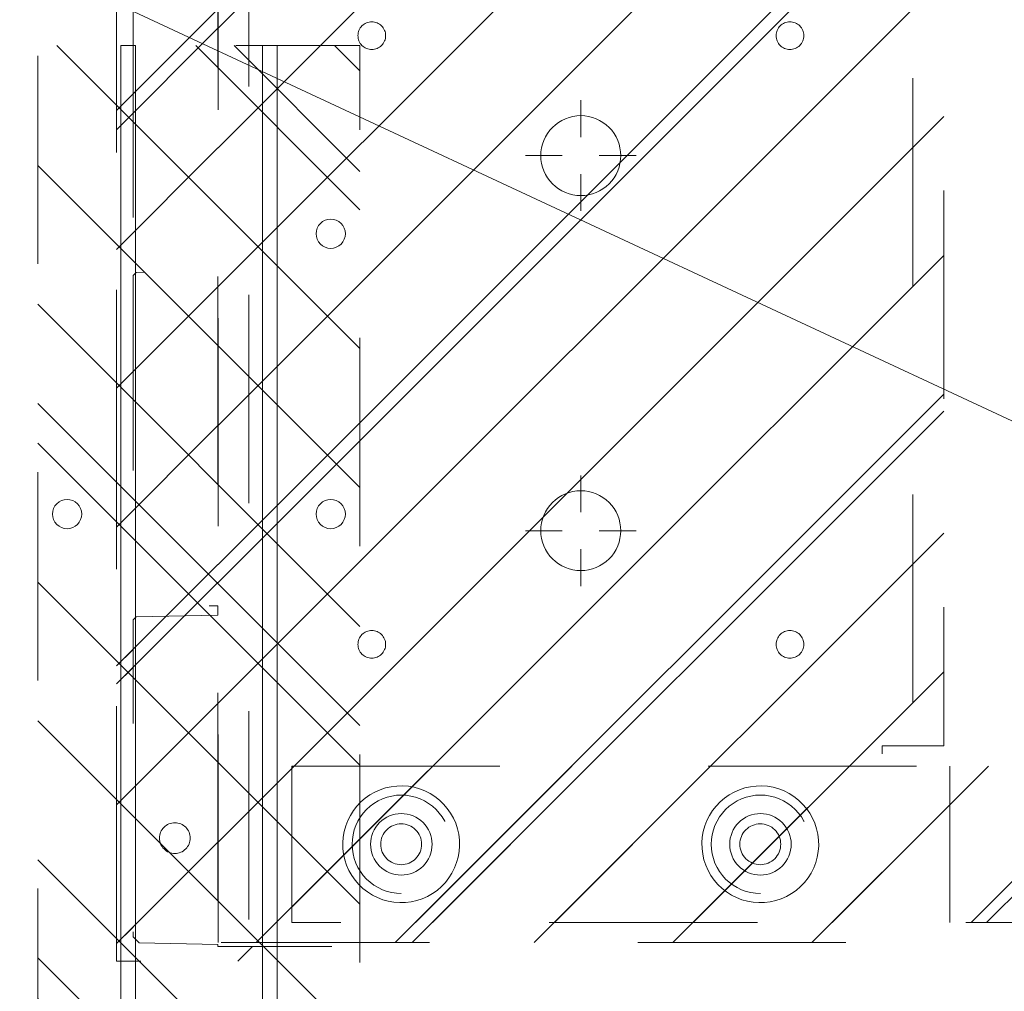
# Model space of a CAD drawing. Header units: inches. Extents: x -416 to -272, y -73 to 47.
# Tile 107 of 206: x -338.39 to -332.09, y -34.55 to -28.33. Entities that reach past the tile are written whole.
import ezdxf

# ---------------------------------------------------------------- set-up
doc = ezdxf.new("R2010")
doc.units = ezdxf.units.IN
doc.header["$LTSCALE"] = 32
doc.header["$MEASUREMENT"] = 0
doc.header["$PDMODE"] = 1
doc.header["$PDSIZE"] = -2
doc.linetypes.add('Dash Style-1', pattern=[0.083328, 0.041656, -0.041672])
for name, color, linetype, lineweight in [('DashLine', 7, 'Continuous', 13), ('DashLineFill', 7, 'Dash Style-1', 13), ('Drawing', 7, 'Continuous', 18), ('Metal-DeskStructure', 7, 'Continuous', 13), ('None', 7, 'Continuous', 18), ('SolidLine', 7, 'Continuous', 15)]:
    doc.layers.add(name, color=color, linetype=linetype, lineweight=lineweight)
pattern_1 = [(45, (0, 0), (-1.61302, 1.93572), []), (45, (-1.0608, 1.0608), (-0.472346, 0.416761), [])]

# ---------------------------------------------------------------- blocks, each defined once
blk = doc.blocks.new('Group-5')
at = {"layer": 'DashLineFill', "linetype": 'Continuous', "lineweight": 13}
h = blk.add_hatch(dxfattribs=at)
h.set_pattern_fill('Steel', color=253, style=0, pattern_type=2)
h.set_pattern_definition(pattern_1)
h.paths.add_polyline_path([(2.9961, -7.5), (2.9961, -5.4378), (44.9961, -5.4378), (44.9961, -7.5)])
at = {"layer": 'DashLine', "flags": 128}
for points in [[(2.9961, -6.0626), (2.9961, -5.9689), (44.9961, -5.9689), (44.9961, -6.0626)], [(2.9961, -6.9689), (2.9961, -6.8752), (44.9961, -6.8752), (44.9961, -6.9689)]]:
    blk.add_lwpolyline(points, close=True, dxfattribs=at)
at = {"layer": 'DashLineFill', "flags": 128}
blk.add_lwpolyline([(2.9961, -7.5), (2.9961, -5.4378), (44.9961, -5.4378), (44.9961, -7.5)], close=True, dxfattribs=at)
at = {"layer": 'SolidLine', "flags": 128}
for points in [[(41.9024, -5.6252, -0.414214), (41.9961, -5.5315, -0.414214), (42.0898, -5.6252, -0.414214), (41.9961, -5.7189, -0.414214)], [(41.9024, -7.3126, -0.414214), (41.9961, -7.2189, -0.414214), (42.0898, -7.3126, -0.414214), (41.9961, -7.4063, -0.414214)], [(43.6976, -7.3126, -0.414214), (43.7913, -7.2189, -0.414214), (43.885, -7.3126, -0.414214), (43.7913, -7.4063, -0.414214)]]:
    blk.add_lwpolyline(points, format="xyb", close=True, dxfattribs=at)
blk = doc.blocks.new('Group-8')
at = {"layer": 'None'}
blk.add_blockref('Group-5', (0, 0), dxfattribs=at)
blk = doc.blocks.new('Group-9')
at = {"layer": 'None'}
blk.add_blockref('Group-8', (0, 0), dxfattribs=at)
blk = doc.blocks.new('SL Leg Credenza (2D)-1')
at = {"layer": 'None'}
blk.add_blockref('Group-9', (0, 0), dxfattribs=at)
at = {"layer": 'Drawing', "color": 0, "flags": 1}
for tag in ['Tag', 'Catalog', 'Option1', 'Option2', 'Option3', 'Option4', 'Option5', 'Option6', 'Option7', 'Option8', 'Option9', 'Option10', 'Option11', 'Option12', 'Custom', 'FinishGroup', 'Discount', 'Item2', 'Item3', 'Item6', 'Item9', 'Item10', 'Item12', 'Item13', 'Item16', 'Item19', 'Item20', 'Item21', 'Item22', 'Item23', 'Item24', 'Item25', 'Item8', 'Item18', 'Item1', 'Item4', 'Item5', 'Item7', 'Item11', 'Item14', 'Item15', 'Item17']:
    blk.add_attdef(tag, (-12.693, -58.5147), '', height=0.00709, dxfattribs=at)
blk = doc.blocks.new('Group-47')
at = {"layer": 'DashLine'}
blk.add_line((0.1575, -12.0079), (16.3301, -19.5493), dxfattribs=at)
blk = doc.blocks.new('Group-51')
at = {"layer": 'DashLine'}
for p, q in [((0.0002, -3.5827), (0.0002, -3.3465)), ((-0.1179, -3.7008), (-0.3541, -3.7008)), ((0.1183, -3.7008), (0.3545, -3.7008)), ((0.0002, -3.8189), (0.0002, -4.0551))]:
    blk.add_line(p, q, dxfattribs=at)
at = {"layer": 'DashLine', "flags": 128}
blk.add_lwpolyline([(-0.2557, -3.7008), (-0.2545, -3.6757), (-0.2508, -3.6509), (-0.2447, -3.6265), (-0.2362, -3.6029), (-0.2255, -3.5802), (-0.2126, -3.5586), (-0.1976, -3.5384), (-0.1808, -3.5198), (-0.1621, -3.503), (-0.142, -3.488), (-0.1204, -3.4751), (-0.0977, -3.4644), (-0.0741, -3.4559), (-0.0497, -3.4498), (-0.0249, -3.4461), (0.0002, -3.4449), (0.0253, -3.4461), (0.0501, -3.4498), (0.0745, -3.4559), (0.0981, -3.4644), (0.1208, -3.4751), (0.1424, -3.488), (0.1625, -3.503), (0.1812, -3.5198), (0.198, -3.5384), (0.213, -3.5586), (0.2259, -3.5802), (0.2366, -3.6029), (0.2451, -3.6265), (0.2512, -3.6509), (0.2549, -3.6757), (0.2561, -3.7008), (0.2549, -3.7259), (0.2512, -3.7507), (0.2451, -3.7751), (0.2366, -3.7987), (0.2259, -3.8214), (0.213, -3.843), (0.198, -3.8631), (0.1812, -3.8817), (0.1625, -3.8986), (0.1424, -3.9136), (0.1208, -3.9265), (0.0981, -3.9372), (0.0745, -3.9457), (0.0501, -3.9518), (0.0253, -3.9555), (0.0002, -3.9567), (-0.0249, -3.9555), (-0.0497, -3.9518), (-0.0741, -3.9457), (-0.0977, -3.9372), (-0.1204, -3.9265), (-0.142, -3.9136), (-0.1621, -3.8986), (-0.1808, -3.8817), (-0.1976, -3.8631), (-0.2126, -3.843), (-0.2255, -3.8214), (-0.2362, -3.7987), (-0.2447, -3.7751), (-0.2508, -3.7507), (-0.2545, -3.7259)], close=True, dxfattribs=at)
blk = doc.blocks.new('Group-57')
at = {"layer": 'DashLine'}
for p, q in [((0.0002, -5.9843), (0.0002, -5.748)), ((-0.1179, -6.1024), (-0.3541, -6.1024)), ((0.1183, -6.1024), (0.3545, -6.1024)), ((0.0002, -6.2205), (0.0002, -6.4567))]:
    blk.add_line(p, q, dxfattribs=at)
at = {"layer": 'DashLine', "flags": 128}
blk.add_lwpolyline([(-0.2557, -6.1024), (-0.2545, -6.0773), (-0.2508, -6.0524), (-0.2447, -6.0281), (-0.2362, -6.0044), (-0.2255, -5.9817), (-0.2126, -5.9602), (-0.1976, -5.94), (-0.1808, -5.9214), (-0.1621, -5.9045), (-0.142, -5.8896), (-0.1204, -5.8767), (-0.0977, -5.8659), (-0.0741, -5.8575), (-0.0497, -5.8514), (-0.0249, -5.8477), (0.0002, -5.8465), (0.0253, -5.8477), (0.0501, -5.8514), (0.0745, -5.8575), (0.0981, -5.8659), (0.1208, -5.8767), (0.1424, -5.8896), (0.1625, -5.9045), (0.1812, -5.9214), (0.198, -5.94), (0.213, -5.9602), (0.2259, -5.9817), (0.2366, -6.0044), (0.2451, -6.0281), (0.2512, -6.0524), (0.2549, -6.0773), (0.2561, -6.1024), (0.2549, -6.1274), (0.2512, -6.1523), (0.2451, -6.1766), (0.2366, -6.2003), (0.2259, -6.223), (0.213, -6.2445), (0.198, -6.2647), (0.1812, -6.2833), (0.1625, -6.3002), (0.1424, -6.3151), (0.1208, -6.3281), (0.0981, -6.3388), (0.0745, -6.3472), (0.0501, -6.3534), (0.0253, -6.357), (0.0002, -6.3583), (-0.0249, -6.357), (-0.0497, -6.3534), (-0.0741, -6.3472), (-0.0977, -6.3388), (-0.1204, -6.3281), (-0.142, -6.3151), (-0.1621, -6.3002), (-0.1808, -6.2833), (-0.1976, -6.2647), (-0.2126, -6.2445), (-0.2255, -6.223), (-0.2362, -6.2003), (-0.2447, -6.1766), (-0.2508, -6.1523), (-0.2545, -6.1274)], close=True, dxfattribs=at)
blk = doc.blocks.new('1BRPT9-Bracket (2D)')
at = {"layer": 'DashLineFill', "linetype": 'Continuous', "lineweight": 13}
h = blk.add_hatch(dxfattribs=at)
h.set_pattern_fill('Steel', color=253, style=0, pattern_type=2)
h.set_pattern_definition(pattern_1)
edge = h.paths.add_edge_path()
edge.add_line((-2.3221, -8.7402), (-2.3221, 8.7402))
edge.add_line((-2.3221, 8.7402), (1.6779, 8.7402))
edge.add_arc((1.6779, 8.4882), 0.252, 0, 90, ccw=False)
edge.add_line((1.9299, 8.4882), (1.9299, 7.4803))
edge.add_line((1.9299, 7.4803), (2.3236, 7.4611))
edge.add_line((2.3236, 7.4611), (2.3236, -7.4803))
edge.add_line((2.3236, -7.4803), (1.9299, -7.4803))
edge.add_line((1.9299, -7.4803), (1.9299, -8.4882))
edge.add_arc((1.6779, -8.4882), 0.252, -90, 0, ccw=False)
edge.add_line((1.6779, -8.7402), (-2.3221, -8.7402))
h = blk.add_hatch(dxfattribs=at)
h.set_pattern_fill('Steel', color=253, style=0, pattern_type=2)
h.set_pattern_definition(pattern_1)
h.paths.add_polyline_path([(-1.3378, -3.0211), (-1.3465, -3.0207), (-1.3551, -3.0194), (-1.3635, -3.0173), (-1.3717, -3.0144), (-1.3796, -3.0107), (-1.387, -3.0062), (-1.394, -3.001), (-1.4005, -2.9952), (-1.4063, -2.9888), (-1.4115, -2.9818), (-1.4159, -2.9743), (-1.4197, -2.9665), (-1.4226, -2.9583), (-1.4247, -2.9498), (-1.426, -2.9412), (-1.4264, -2.9326), (-1.426, -2.9239), (-1.4247, -2.9153), (-1.4226, -2.9069), (-1.4197, -2.8987), (-1.4159, -2.8908), (-1.4115, -2.8834), (-1.4063, -2.8764), (-1.4005, -2.8699), (-1.394, -2.8641), (-1.387, -2.8589), (-1.3796, -2.8544), (-1.3717, -2.8507), (-1.3635, -2.8478), (-1.3551, -2.8457), (-1.3465, -2.8444), (-1.3378, -2.844), (-1.3291, -2.8444), (-1.3205, -2.8457), (-1.3121, -2.8478), (-1.3039, -2.8507), (-1.2961, -2.8544), (-1.2886, -2.8589), (-1.2816, -2.8641), (-1.2752, -2.8699), (-1.2693, -2.8764), (-1.2642, -2.8834), (-1.2597, -2.8908), (-1.256, -2.8987), (-1.253, -2.9069), (-1.2509, -2.9153), (-1.2497, -2.9239), (-1.2492, -2.9326), (-1.2497, -2.9412), (-1.2509, -2.9498), (-1.253, -2.9583), (-1.256, -2.9665), (-1.2597, -2.9743), (-1.2642, -2.9818), (-1.2693, -2.9888), (-1.2752, -2.9952), (-1.2816, -3.001), (-1.2886, -3.0062), (-1.2961, -3.0107), (-1.3039, -3.0144), (-1.3121, -3.0173), (-1.3205, -3.0194), (-1.3291, -3.0207)])
h = blk.add_hatch(dxfattribs=at)
h.set_pattern_fill('Steel', color=253, style=0, pattern_type=2)
h.set_pattern_definition(pattern_1)
h.paths.add_polyline_path([(1.3393, -3.0211), (1.3307, -3.0207), (1.3221, -3.0194), (1.3136, -3.0173), (1.3054, -3.0144), (1.2976, -3.0107), (1.2901, -3.0062), (1.2832, -3.001), (1.2767, -2.9952), (1.2709, -2.9888), (1.2657, -2.9818), (1.2612, -2.9743), (1.2575, -2.9665), (1.2546, -2.9583), (1.2525, -2.9498), (1.2512, -2.9412), (1.2508, -2.9326), (1.2512, -2.9239), (1.2525, -2.9153), (1.2546, -2.9069), (1.2575, -2.8987), (1.2612, -2.8908), (1.2657, -2.8834), (1.2709, -2.8764), (1.2767, -2.8699), (1.2832, -2.8641), (1.2901, -2.8589), (1.2976, -2.8544), (1.3054, -2.8507), (1.3136, -2.8478), (1.3221, -2.8457), (1.3307, -2.8444), (1.3393, -2.844), (1.348, -2.8444), (1.3566, -2.8457), (1.3651, -2.8478), (1.3732, -2.8507), (1.3811, -2.8544), (1.3886, -2.8589), (1.3955, -2.8641), (1.402, -2.8699), (1.4078, -2.8764), (1.413, -2.8834), (1.4175, -2.8908), (1.4212, -2.8987), (1.4241, -2.9069), (1.4262, -2.9153), (1.4275, -2.9239), (1.4279, -2.9326), (1.4275, -2.9412), (1.4262, -2.9498), (1.4241, -2.9583), (1.4212, -2.9665), (1.4175, -2.9743), (1.413, -2.9818), (1.4078, -2.9888), (1.402, -2.9952), (1.3955, -3.001), (1.3886, -3.0062), (1.3811, -3.0107), (1.3732, -3.0144), (1.3651, -3.0173), (1.3566, -3.0194), (1.348, -3.0207)])
h = blk.add_hatch(dxfattribs=at)
h.set_pattern_fill('Steel', color=253, style=0, pattern_type=2)
h.set_pattern_definition(pattern_1)
h.paths.add_polyline_path([(-1.3378, -6.9188), (-1.3465, -6.9184), (-1.3551, -6.9171), (-1.3635, -6.915), (-1.3717, -6.912), (-1.3796, -6.9083), (-1.387, -6.9039), (-1.394, -6.8987), (-1.4005, -6.8928), (-1.4063, -6.8864), (-1.4115, -6.8794), (-1.4159, -6.872), (-1.4197, -6.8641), (-1.4226, -6.8559), (-1.4247, -6.8475), (-1.426, -6.8389), (-1.4264, -6.8302), (-1.426, -6.8215), (-1.4247, -6.8129), (-1.4226, -6.8045), (-1.4197, -6.7963), (-1.4159, -6.7884), (-1.4115, -6.781), (-1.4063, -6.774), (-1.4005, -6.7676), (-1.394, -6.7617), (-1.387, -6.7565), (-1.3796, -6.7521), (-1.3717, -6.7484), (-1.3635, -6.7454), (-1.3551, -6.7433), (-1.3465, -6.742), (-1.3378, -6.7416), (-1.3291, -6.742), (-1.3205, -6.7433), (-1.3121, -6.7454), (-1.3039, -6.7484), (-1.2961, -6.7521), (-1.2886, -6.7565), (-1.2816, -6.7617), (-1.2752, -6.7676), (-1.2693, -6.774), (-1.2642, -6.781), (-1.2597, -6.7884), (-1.256, -6.7963), (-1.253, -6.8045), (-1.2509, -6.8129), (-1.2497, -6.8215), (-1.2492, -6.8302), (-1.2497, -6.8389), (-1.2509, -6.8475), (-1.253, -6.8559), (-1.256, -6.8641), (-1.2597, -6.872), (-1.2642, -6.8794), (-1.2693, -6.8864), (-1.2752, -6.8928), (-1.2816, -6.8987), (-1.2886, -6.9039), (-1.2961, -6.9083), (-1.3039, -6.912), (-1.3121, -6.915), (-1.3205, -6.9171), (-1.3291, -6.9184)])
h = blk.add_hatch(dxfattribs=at)
h.set_pattern_fill('Steel', color=253, style=0, pattern_type=2)
h.set_pattern_definition(pattern_1)
h.paths.add_polyline_path([(1.3393, -6.9188), (1.3307, -6.9184), (1.3221, -6.9171), (1.3136, -6.915), (1.3054, -6.912), (1.2976, -6.9083), (1.2901, -6.9039), (1.2832, -6.8987), (1.2767, -6.8928), (1.2709, -6.8864), (1.2657, -6.8794), (1.2612, -6.872), (1.2575, -6.8641), (1.2546, -6.8559), (1.2525, -6.8475), (1.2512, -6.8389), (1.2508, -6.8302), (1.2512, -6.8215), (1.2525, -6.8129), (1.2546, -6.8045), (1.2575, -6.7963), (1.2612, -6.7884), (1.2657, -6.781), (1.2709, -6.774), (1.2767, -6.7676), (1.2832, -6.7617), (1.2901, -6.7565), (1.2976, -6.7521), (1.3054, -6.7484), (1.3136, -6.7454), (1.3221, -6.7433), (1.3307, -6.742), (1.3393, -6.7416), (1.348, -6.742), (1.3566, -6.7433), (1.3651, -6.7454), (1.3732, -6.7484), (1.3811, -6.7521), (1.3886, -6.7565), (1.3955, -6.7617), (1.402, -6.7676), (1.4078, -6.774), (1.413, -6.781), (1.4175, -6.7884), (1.4212, -6.7963), (1.4241, -6.8045), (1.4262, -6.8129), (1.4275, -6.8215), (1.4279, -6.8302), (1.4275, -6.8389), (1.4262, -6.8475), (1.4241, -6.8559), (1.4212, -6.8641), (1.4175, -6.872), (1.413, -6.8794), (1.4078, -6.8864), (1.402, -6.8928), (1.3955, -6.8987), (1.3886, -6.9039), (1.3811, -6.9083), (1.3732, -6.912), (1.3651, -6.915), (1.3566, -6.9171), (1.348, -6.9184)])
h = blk.add_hatch(dxfattribs=at)
h.set_pattern_fill('Steel', color=253, style=0, pattern_type=2)
h.set_pattern_definition(pattern_1)
h.paths.add_polyline_path([(-1.1488, -8.4252), (-1.1797, -8.4237), (-1.2103, -8.4191), (-1.2403, -8.4116), (-1.2694, -8.4012), (-1.2973, -8.388), (-1.3238, -8.3721), (-1.3486, -8.3537), (-1.3716, -8.3329), (-1.3923, -8.31), (-1.4107, -8.2852), (-1.4266, -8.2587), (-1.4398, -8.2308), (-1.4502, -8.2017), (-1.4577, -8.1717), (-1.4623, -8.1411), (-1.4638, -8.1102), (-1.4623, -8.0794), (-1.4577, -8.0488), (-1.4502, -8.0188), (-1.4398, -7.9897), (-1.4266, -7.9618), (-1.4107, -7.9353), (-1.3923, -7.9104), (-1.3716, -7.8875), (-1.3486, -7.8668), (-1.3238, -7.8484), (-1.2973, -7.8325), (-1.2694, -7.8193), (-1.2403, -7.8088), (-1.2103, -7.8013), (-1.1797, -7.7968), (-1.1488, -7.7953), (-1.118, -7.7968), (-1.0874, -7.8013), (-1.0574, -7.8088), (-1.0283, -7.8193), (-1.0004, -7.8325), (-0.9739, -7.8484), (-0.949, -7.8668), (-0.9261, -7.8875), (-0.9054, -7.9104), (-0.887, -7.9353), (-0.8711, -7.9618), (-0.8579, -7.9897), (-0.8474, -8.0188), (-0.8399, -8.0488), (-0.8354, -8.0794), (-0.8339, -8.1102), (-0.8354, -8.1411), (-0.8399, -8.1717), (-0.8474, -8.2017), (-0.8579, -8.2308), (-0.8711, -8.2587), (-0.887, -8.2852), (-0.9054, -8.31), (-0.9261, -8.3329), (-0.949, -8.3537), (-0.9739, -8.3721), (-1.0004, -8.388), (-1.0283, -8.4012), (-1.0574, -8.4116), (-1.0874, -8.4191), (-1.118, -8.4237)])
h = blk.add_hatch(dxfattribs=at)
h.set_pattern_fill('Steel', color=253, style=0, pattern_type=2)
h.set_pattern_definition(pattern_1)
h.paths.add_polyline_path([(1.1504, -8.4252), (1.1195, -8.4237), (1.0889, -8.4191), (1.0589, -8.4116), (1.0298, -8.4012), (1.0019, -8.388), (0.9754, -8.3721), (0.9506, -8.3537), (0.9277, -8.3329), (0.9069, -8.31), (0.8885, -8.2852), (0.8726, -8.2587), (0.8594, -8.2308), (0.849, -8.2017), (0.8415, -8.1717), (0.8369, -8.1411), (0.8354, -8.1102), (0.8369, -8.0794), (0.8415, -8.0488), (0.849, -8.0188), (0.8594, -7.9897), (0.8726, -7.9618), (0.8885, -7.9353), (0.9069, -7.9104), (0.9277, -7.8875), (0.9506, -7.8668), (0.9754, -7.8484), (1.0019, -7.8325), (1.0298, -7.8193), (1.0589, -7.8088), (1.0889, -7.8013), (1.1195, -7.7968), (1.1504, -7.7953), (1.1812, -7.7968), (1.2118, -7.8013), (1.2418, -7.8088), (1.2709, -7.8193), (1.2988, -7.8325), (1.3254, -7.8484), (1.3502, -7.8668), (1.3731, -7.8875), (1.3938, -7.9104), (1.4123, -7.9353), (1.4281, -7.9618), (1.4414, -7.9897), (1.4518, -8.0188), (1.4593, -8.0488), (1.4638, -8.0794), (1.4653, -8.1102), (1.4638, -8.1411), (1.4593, -8.1717), (1.4518, -8.2017), (1.4414, -8.2308), (1.4281, -8.2587), (1.4123, -8.2852), (1.3938, -8.31), (1.3731, -8.3329), (1.3502, -8.3537), (1.3254, -8.3721), (1.2988, -8.388), (1.2709, -8.4012), (1.2418, -8.4116), (1.2118, -8.4191), (1.1812, -8.4237)])
h = blk.add_hatch(dxfattribs=at)
h.set_pattern_fill('Steel', color=253, style=0, pattern_type=2)
h.set_pattern_definition(pattern_1)
h.paths.add_polyline_path([(-1.1488, -8.3071), (-1.1681, -8.3061), (-1.1872, -8.3033), (-1.206, -8.2986), (-1.2242, -8.2921), (-1.2416, -8.2838), (-1.2582, -8.2739), (-1.2737, -8.2624), (-1.288, -8.2494), (-1.301, -8.2351), (-1.3125, -8.2196), (-1.3224, -8.203), (-1.3307, -8.1856), (-1.3372, -8.1674), (-1.3419, -8.1486), (-1.3447, -8.1295), (-1.3457, -8.1102), (-1.3447, -8.0909), (-1.3419, -8.0718), (-1.3372, -8.0531), (-1.3307, -8.0349), (-1.3224, -8.0174), (-1.3125, -8.0009), (-1.301, -7.9854), (-1.288, -7.971), (-1.2737, -7.9581), (-1.2582, -7.9466), (-1.2416, -7.9366), (-1.2242, -7.9284), (-1.206, -7.9219), (-1.1872, -7.9172), (-1.1681, -7.9143), (-1.1488, -7.9134), (-1.1295, -7.9143), (-1.1104, -7.9172), (-1.0917, -7.9219), (-1.0735, -7.9284), (-1.056, -7.9366), (-1.0395, -7.9466), (-1.024, -7.9581), (-1.0096, -7.971), (-0.9967, -7.9854), (-0.9852, -8.0009), (-0.9752, -8.0174), (-0.967, -8.0349), (-0.9605, -8.0531), (-0.9558, -8.0718), (-0.9529, -8.0909), (-0.952, -8.1102), (-0.9529, -8.1295), (-0.9558, -8.1486), (-0.9605, -8.1674), (-0.967, -8.1856), (-0.9752, -8.203), (-0.9852, -8.2196), (-0.9967, -8.2351), (-1.0096, -8.2494), (-1.024, -8.2624), (-1.0395, -8.2739), (-1.056, -8.2838), (-1.0735, -8.2921), (-1.0917, -8.2986), (-1.1104, -8.3033), (-1.1295, -8.3061)])
h = blk.add_hatch(dxfattribs=at)
h.set_pattern_fill('Steel', color=253, style=0, pattern_type=2)
h.set_pattern_definition(pattern_1)
h.paths.add_polyline_path([(1.1504, -8.3071), (1.1311, -8.3061), (1.112, -8.3033), (1.0932, -8.2986), (1.075, -8.2921), (1.0576, -8.2838), (1.041, -8.2739), (1.0255, -8.2624), (1.0112, -8.2494), (0.9982, -8.2351), (0.9867, -8.2196), (0.9768, -8.203), (0.9685, -8.1856), (0.962, -8.1674), (0.9573, -8.1486), (0.9545, -8.1295), (0.9535, -8.1102), (0.9545, -8.0909), (0.9573, -8.0718), (0.962, -8.0531), (0.9685, -8.0349), (0.9768, -8.0174), (0.9867, -8.0009), (0.9982, -7.9854), (1.0112, -7.971), (1.0255, -7.9581), (1.041, -7.9466), (1.0576, -7.9366), (1.075, -7.9284), (1.0932, -7.9219), (1.112, -7.9172), (1.1311, -7.9143), (1.1504, -7.9134), (1.1697, -7.9143), (1.1888, -7.9172), (1.2075, -7.9219), (1.2257, -7.9284), (1.2432, -7.9366), (1.2597, -7.9466), (1.2753, -7.9581), (1.2896, -7.971), (1.3025, -7.9854), (1.314, -8.0009), (1.324, -8.0174), (1.3322, -8.0349), (1.3387, -8.0531), (1.3434, -8.0718), (1.3463, -8.0909), (1.3472, -8.1102), (1.3463, -8.1295), (1.3434, -8.1486), (1.3387, -8.1674), (1.3322, -8.1856), (1.324, -8.203), (1.314, -8.2196), (1.3025, -8.2351), (1.2896, -8.2494), (1.2753, -8.2624), (1.2597, -8.2739), (1.2432, -8.2838), (1.2257, -8.2921), (1.2075, -8.2986), (1.1888, -8.3033), (1.1697, -8.3061)])
at = {"layer": 'DashLineFill'}
for p, q in [((-2.1252, 8.7402), (-2.1252, -8.7402)), ((2.1268, 7.4611), (2.1268, -7.4803))]:
    blk.add_line(p, q, dxfattribs=at)
at = {"layer": 'DashLineFill', "flags": 128}
blk.add_lwpolyline([(-2.3221, -8.7402), (-2.3221, 8.7402), (1.6779, 8.7402, -0.414214), (1.9299, 8.4882), (1.9299, 7.4803), (2.3236, 7.4611), (2.3236, -7.4803), (1.9299, -7.4803), (1.9299, -8.4882, -0.414214), (1.6779, -8.7402)], format="xyb", close=True, dxfattribs=at)
for points in [[(-1.3378, -3.0211), (-1.3465, -3.0207), (-1.3551, -3.0194), (-1.3635, -3.0173), (-1.3717, -3.0144), (-1.3796, -3.0107), (-1.387, -3.0062), (-1.394, -3.001), (-1.4005, -2.9952), (-1.4063, -2.9888), (-1.4115, -2.9818), (-1.4159, -2.9743), (-1.4197, -2.9665), (-1.4226, -2.9583), (-1.4247, -2.9498), (-1.426, -2.9412), (-1.4264, -2.9326), (-1.426, -2.9239), (-1.4247, -2.9153), (-1.4226, -2.9069), (-1.4197, -2.8987), (-1.4159, -2.8908), (-1.4115, -2.8834), (-1.4063, -2.8764), (-1.4005, -2.8699), (-1.394, -2.8641), (-1.387, -2.8589), (-1.3796, -2.8544), (-1.3717, -2.8507), (-1.3635, -2.8478), (-1.3551, -2.8457), (-1.3465, -2.8444), (-1.3378, -2.844), (-1.3291, -2.8444), (-1.3205, -2.8457), (-1.3121, -2.8478), (-1.3039, -2.8507), (-1.2961, -2.8544), (-1.2886, -2.8589), (-1.2816, -2.8641), (-1.2752, -2.8699), (-1.2693, -2.8764), (-1.2642, -2.8834), (-1.2597, -2.8908), (-1.256, -2.8987), (-1.253, -2.9069), (-1.2509, -2.9153), (-1.2497, -2.9239), (-1.2492, -2.9326), (-1.2497, -2.9412), (-1.2509, -2.9498), (-1.253, -2.9583), (-1.256, -2.9665), (-1.2597, -2.9743), (-1.2642, -2.9818), (-1.2693, -2.9888), (-1.2752, -2.9952), (-1.2816, -3.001), (-1.2886, -3.0062), (-1.2961, -3.0107), (-1.3039, -3.0144), (-1.3121, -3.0173), (-1.3205, -3.0194), (-1.3291, -3.0207)], [(1.3393, -3.0211), (1.3307, -3.0207), (1.3221, -3.0194), (1.3136, -3.0173), (1.3054, -3.0144), (1.2976, -3.0107), (1.2901, -3.0062), (1.2832, -3.001), (1.2767, -2.9952), (1.2709, -2.9888), (1.2657, -2.9818), (1.2612, -2.9743), (1.2575, -2.9665), (1.2546, -2.9583), (1.2525, -2.9498), (1.2512, -2.9412), (1.2508, -2.9326), (1.2512, -2.9239), (1.2525, -2.9153), (1.2546, -2.9069), (1.2575, -2.8987), (1.2612, -2.8908), (1.2657, -2.8834), (1.2709, -2.8764), (1.2767, -2.8699), (1.2832, -2.8641), (1.2901, -2.8589), (1.2976, -2.8544), (1.3054, -2.8507), (1.3136, -2.8478), (1.3221, -2.8457), (1.3307, -2.8444), (1.3393, -2.844), (1.348, -2.8444), (1.3566, -2.8457), (1.3651, -2.8478), (1.3732, -2.8507), (1.3811, -2.8544), (1.3886, -2.8589), (1.3955, -2.8641), (1.402, -2.8699), (1.4078, -2.8764), (1.413, -2.8834), (1.4175, -2.8908), (1.4212, -2.8987), (1.4241, -2.9069), (1.4262, -2.9153), (1.4275, -2.9239), (1.4279, -2.9326), (1.4275, -2.9412), (1.4262, -2.9498), (1.4241, -2.9583), (1.4212, -2.9665), (1.4175, -2.9743), (1.413, -2.9818), (1.4078, -2.9888), (1.402, -2.9952), (1.3955, -3.001), (1.3886, -3.0062), (1.3811, -3.0107), (1.3732, -3.0144), (1.3651, -3.0173), (1.3566, -3.0194), (1.348, -3.0207)], [(-1.3378, -6.9188), (-1.3465, -6.9184), (-1.3551, -6.9171), (-1.3635, -6.915), (-1.3717, -6.912), (-1.3796, -6.9083), (-1.387, -6.9039), (-1.394, -6.8987), (-1.4005, -6.8928), (-1.4063, -6.8864), (-1.4115, -6.8794), (-1.4159, -6.872), (-1.4197, -6.8641), (-1.4226, -6.8559), (-1.4247, -6.8475), (-1.426, -6.8389), (-1.4264, -6.8302), (-1.426, -6.8215), (-1.4247, -6.8129), (-1.4226, -6.8045), (-1.4197, -6.7963), (-1.4159, -6.7884), (-1.4115, -6.781), (-1.4063, -6.774), (-1.4005, -6.7676), (-1.394, -6.7617), (-1.387, -6.7565), (-1.3796, -6.7521), (-1.3717, -6.7484), (-1.3635, -6.7454), (-1.3551, -6.7433), (-1.3465, -6.742), (-1.3378, -6.7416), (-1.3291, -6.742), (-1.3205, -6.7433), (-1.3121, -6.7454), (-1.3039, -6.7484), (-1.2961, -6.7521), (-1.2886, -6.7565), (-1.2816, -6.7617), (-1.2752, -6.7676), (-1.2693, -6.774), (-1.2642, -6.781), (-1.2597, -6.7884), (-1.256, -6.7963), (-1.253, -6.8045), (-1.2509, -6.8129), (-1.2497, -6.8215), (-1.2492, -6.8302), (-1.2497, -6.8389), (-1.2509, -6.8475), (-1.253, -6.8559), (-1.256, -6.8641), (-1.2597, -6.872), (-1.2642, -6.8794), (-1.2693, -6.8864), (-1.2752, -6.8928), (-1.2816, -6.8987), (-1.2886, -6.9039), (-1.2961, -6.9083), (-1.3039, -6.912), (-1.3121, -6.915), (-1.3205, -6.9171), (-1.3291, -6.9184)], [(1.3393, -6.9188), (1.3307, -6.9184), (1.3221, -6.9171), (1.3136, -6.915), (1.3054, -6.912), (1.2976, -6.9083), (1.2901, -6.9039), (1.2832, -6.8987), (1.2767, -6.8928), (1.2709, -6.8864), (1.2657, -6.8794), (1.2612, -6.872), (1.2575, -6.8641), (1.2546, -6.8559), (1.2525, -6.8475), (1.2512, -6.8389), (1.2508, -6.8302), (1.2512, -6.8215), (1.2525, -6.8129), (1.2546, -6.8045), (1.2575, -6.7963), (1.2612, -6.7884), (1.2657, -6.781), (1.2709, -6.774), (1.2767, -6.7676), (1.2832, -6.7617), (1.2901, -6.7565), (1.2976, -6.7521), (1.3054, -6.7484), (1.3136, -6.7454), (1.3221, -6.7433), (1.3307, -6.742), (1.3393, -6.7416), (1.348, -6.742), (1.3566, -6.7433), (1.3651, -6.7454), (1.3732, -6.7484), (1.3811, -6.7521), (1.3886, -6.7565), (1.3955, -6.7617), (1.402, -6.7676), (1.4078, -6.774), (1.413, -6.781), (1.4175, -6.7884), (1.4212, -6.7963), (1.4241, -6.8045), (1.4262, -6.8129), (1.4275, -6.8215), (1.4279, -6.8302), (1.4275, -6.8389), (1.4262, -6.8475), (1.4241, -6.8559), (1.4212, -6.8641), (1.4175, -6.872), (1.413, -6.8794), (1.4078, -6.8864), (1.402, -6.8928), (1.3955, -6.8987), (1.3886, -6.9039), (1.3811, -6.9083), (1.3732, -6.912), (1.3651, -6.915), (1.3566, -6.9171), (1.348, -6.9184)], [(-1.1488, -8.4252), (-1.1797, -8.4237), (-1.2103, -8.4191), (-1.2403, -8.4116), (-1.2694, -8.4012), (-1.2973, -8.388), (-1.3238, -8.3721), (-1.3486, -8.3537), (-1.3716, -8.3329), (-1.3923, -8.31), (-1.4107, -8.2852), (-1.4266, -8.2587), (-1.4398, -8.2308), (-1.4502, -8.2017), (-1.4577, -8.1717), (-1.4623, -8.1411), (-1.4638, -8.1102), (-1.4623, -8.0794), (-1.4577, -8.0488), (-1.4502, -8.0188), (-1.4398, -7.9897), (-1.4266, -7.9618), (-1.4107, -7.9353), (-1.3923, -7.9104), (-1.3716, -7.8875), (-1.3486, -7.8668), (-1.3238, -7.8484), (-1.2973, -7.8325), (-1.2694, -7.8193), (-1.2403, -7.8088), (-1.2103, -7.8013), (-1.1797, -7.7968), (-1.1488, -7.7953), (-1.118, -7.7968), (-1.0874, -7.8013), (-1.0574, -7.8088), (-1.0283, -7.8193), (-1.0004, -7.8325), (-0.9739, -7.8484), (-0.949, -7.8668), (-0.9261, -7.8875), (-0.9054, -7.9104), (-0.887, -7.9353), (-0.8711, -7.9618), (-0.8579, -7.9897), (-0.8474, -8.0188), (-0.8399, -8.0488), (-0.8354, -8.0794), (-0.8339, -8.1102), (-0.8354, -8.1411), (-0.8399, -8.1717), (-0.8474, -8.2017), (-0.8579, -8.2308), (-0.8711, -8.2587), (-0.887, -8.2852), (-0.9054, -8.31), (-0.9261, -8.3329), (-0.949, -8.3537), (-0.9739, -8.3721), (-1.0004, -8.388), (-1.0283, -8.4012), (-1.0574, -8.4116), (-1.0874, -8.4191), (-1.118, -8.4237)], [(1.1504, -8.4252), (1.1195, -8.4237), (1.0889, -8.4191), (1.0589, -8.4116), (1.0298, -8.4012), (1.0019, -8.388), (0.9754, -8.3721), (0.9506, -8.3537), (0.9277, -8.3329), (0.9069, -8.31), (0.8885, -8.2852), (0.8726, -8.2587), (0.8594, -8.2308), (0.849, -8.2017), (0.8415, -8.1717), (0.8369, -8.1411), (0.8354, -8.1102), (0.8369, -8.0794), (0.8415, -8.0488), (0.849, -8.0188), (0.8594, -7.9897), (0.8726, -7.9618), (0.8885, -7.9353), (0.9069, -7.9104), (0.9277, -7.8875), (0.9506, -7.8668), (0.9754, -7.8484), (1.0019, -7.8325), (1.0298, -7.8193), (1.0589, -7.8088), (1.0889, -7.8013), (1.1195, -7.7968), (1.1504, -7.7953), (1.1812, -7.7968), (1.2118, -7.8013), (1.2418, -7.8088), (1.2709, -7.8193), (1.2988, -7.8325), (1.3254, -7.8484), (1.3502, -7.8668), (1.3731, -7.8875), (1.3938, -7.9104), (1.4123, -7.9353), (1.4281, -7.9618), (1.4414, -7.9897), (1.4518, -8.0188), (1.4593, -8.0488), (1.4638, -8.0794), (1.4653, -8.1102), (1.4638, -8.1411), (1.4593, -8.1717), (1.4518, -8.2017), (1.4414, -8.2308), (1.4281, -8.2587), (1.4123, -8.2852), (1.3938, -8.31), (1.3731, -8.3329), (1.3502, -8.3537), (1.3254, -8.3721), (1.2988, -8.388), (1.2709, -8.4012), (1.2418, -8.4116), (1.2118, -8.4191), (1.1812, -8.4237)], [(-1.1488, -8.3071), (-1.1681, -8.3061), (-1.1872, -8.3033), (-1.206, -8.2986), (-1.2242, -8.2921), (-1.2416, -8.2838), (-1.2582, -8.2739), (-1.2737, -8.2624), (-1.288, -8.2494), (-1.301, -8.2351), (-1.3125, -8.2196), (-1.3224, -8.203), (-1.3307, -8.1856), (-1.3372, -8.1674), (-1.3419, -8.1486), (-1.3447, -8.1295), (-1.3457, -8.1102), (-1.3447, -8.0909), (-1.3419, -8.0718), (-1.3372, -8.0531), (-1.3307, -8.0349), (-1.3224, -8.0174), (-1.3125, -8.0009), (-1.301, -7.9854), (-1.288, -7.971), (-1.2737, -7.9581), (-1.2582, -7.9466), (-1.2416, -7.9366), (-1.2242, -7.9284), (-1.206, -7.9219), (-1.1872, -7.9172), (-1.1681, -7.9143), (-1.1488, -7.9134), (-1.1295, -7.9143), (-1.1104, -7.9172), (-1.0917, -7.9219), (-1.0735, -7.9284), (-1.056, -7.9366), (-1.0395, -7.9466), (-1.024, -7.9581), (-1.0096, -7.971), (-0.9967, -7.9854), (-0.9852, -8.0009), (-0.9752, -8.0174), (-0.967, -8.0349), (-0.9605, -8.0531), (-0.9558, -8.0718), (-0.9529, -8.0909), (-0.952, -8.1102), (-0.9529, -8.1295), (-0.9558, -8.1486), (-0.9605, -8.1674), (-0.967, -8.1856), (-0.9752, -8.203), (-0.9852, -8.2196), (-0.9967, -8.2351), (-1.0096, -8.2494), (-1.024, -8.2624), (-1.0395, -8.2739), (-1.056, -8.2838), (-1.0735, -8.2921), (-1.0917, -8.2986), (-1.1104, -8.3033), (-1.1295, -8.3061)], [(1.1504, -8.3071), (1.1311, -8.3061), (1.112, -8.3033), (1.0932, -8.2986), (1.075, -8.2921), (1.0576, -8.2838), (1.041, -8.2739), (1.0255, -8.2624), (1.0112, -8.2494), (0.9982, -8.2351), (0.9867, -8.2196), (0.9768, -8.203), (0.9685, -8.1856), (0.962, -8.1674), (0.9573, -8.1486), (0.9545, -8.1295), (0.9535, -8.1102), (0.9545, -8.0909), (0.9573, -8.0718), (0.962, -8.0531), (0.9685, -8.0349), (0.9768, -8.0174), (0.9867, -8.0009), (0.9982, -7.9854), (1.0112, -7.971), (1.0255, -7.9581), (1.041, -7.9466), (1.0576, -7.9366), (1.075, -7.9284), (1.0932, -7.9219), (1.112, -7.9172), (1.1311, -7.9143), (1.1504, -7.9134), (1.1697, -7.9143), (1.1888, -7.9172), (1.2075, -7.9219), (1.2257, -7.9284), (1.2432, -7.9366), (1.2597, -7.9466), (1.2753, -7.9581), (1.2896, -7.971), (1.3025, -7.9854), (1.314, -8.0009), (1.324, -8.0174), (1.3322, -8.0349), (1.3387, -8.0531), (1.3434, -8.0718), (1.3463, -8.0909), (1.3472, -8.1102), (1.3463, -8.1295), (1.3434, -8.1486), (1.3387, -8.1674), (1.3322, -8.1856), (1.324, -8.203), (1.314, -8.2196), (1.3025, -8.2351), (1.2896, -8.2494), (1.2753, -8.2624), (1.2597, -8.2739), (1.2432, -8.2838), (1.2257, -8.2921), (1.2075, -8.2986), (1.1888, -8.3033), (1.1697, -8.3061)]]:
    blk.add_lwpolyline(points, close=True, dxfattribs=at)
at = {"layer": 'DashLineFill', "linetype": 'Continuous', "lineweight": 5}
for p in [(0.0002, -3.7008), (0.0002, -6.1024)]:
    blk.add_point(p, dxfattribs=at)
at = {"layer": 'Metal-DeskStructure', "color": 7}
for name in ['Group-51', 'Group-57']:
    blk.add_blockref(name, (0, 0), dxfattribs=at)
blk = doc.blocks.new('1BRPT8_Cover (2D)')
at = {"layer": 'DashLineFill', "linetype": 'Continuous', "lineweight": 13}
h = blk.add_hatch(dxfattribs=at)
h.set_pattern_fill('Steel', color=253, style=0, pattern_type=2)
h.set_pattern_definition(pattern_1)
h.paths.add_polyline_path([(-1.5945, -8.7638), (-2.3228, -8.7638), (-2.3228, -8.7511), (-2.8261, -8.7423), (-2.8664, -8.7028), (-2.8664, -6.673), (-2.8472, -6.6533), (-2.3228, -6.6441), (-2.3228, -6.5842), (-2.8472, -6.5751), (-2.8664, -6.5554), (-2.8664, -4.4682), (-2.8472, -4.4486), (-2.3228, -4.4394), (-2.3228, -4.3795), (-2.8472, -4.3703), (-2.8664, -4.3507), (-2.8664, -2.2635), (-2.8472, -2.2438), (-2.3228, -2.2347), (-2.3228, -2.1748), (-2.8472, -2.1656), (-2.8664, -2.1459), (-2.8664, -0.0588), (-2.8472, -0.0391), (-2.3228, -0.03), (-2.3228, 0.03), (-2.8472, 0.0391), (-2.8664, 0.0588), (-2.8664, 2.1459), (-2.8472, 2.1656), (-2.3228, 2.1748), (-2.3228, 2.2347), (-2.8472, 2.2438), (-2.8664, 2.2635), (-2.8664, 4.3507), (-2.8472, 4.3703), (-2.3228, 4.3795), (-2.3228, 4.4394), (-2.8472, 4.4486), (-2.8664, 4.4682), (-2.8655, 6.5554), (-2.8472, 6.5751), (-2.3228, 6.5842), (-2.3228, 6.6441), (-2.8472, 6.6533), (-2.8664, 6.673), (-2.8664, 8.7028), (-2.8261, 8.7423), (-1.5945, 8.7638), (-1.5945, 8.8583), (-2.9724, 8.8583), (-2.9724, -8.8583), (-1.5945, -8.8583)])
h = blk.add_hatch(dxfattribs=at)
h.set_pattern_fill('Steel', color=253, style=0, pattern_type=2)
h.set_pattern_definition(pattern_1)
h.paths.add_polyline_path([(-2.3228, 8.8583), (-2.3228, -8.8583), (-2.9724, -8.8583), (-2.9724, 8.8583)])
at = {"layer": 'DashLineFill', "flags": 128}
for points in [[(-1.5945, -8.7638), (-2.3228, -8.7638), (-2.3228, -8.7511), (-2.8261, -8.7423), (-2.8664, -8.7028), (-2.8664, -6.673), (-2.8472, -6.6533), (-2.3228, -6.6441), (-2.3228, -6.5842), (-2.8472, -6.5751), (-2.8664, -6.5554), (-2.8664, -4.4682), (-2.8472, -4.4486), (-2.3228, -4.4394), (-2.3228, -4.3795), (-2.8472, -4.3703), (-2.8664, -4.3507), (-2.8664, -2.2635), (-2.8472, -2.2438), (-2.3228, -2.2347), (-2.3228, -2.1748), (-2.8472, -2.1656), (-2.8664, -2.1459), (-2.8664, -0.0588), (-2.8472, -0.0391), (-2.3228, -0.03), (-2.3228, 0.03), (-2.8472, 0.0391), (-2.8664, 0.0588), (-2.8664, 2.1459), (-2.8472, 2.1656), (-2.3228, 2.1748), (-2.3228, 2.2347), (-2.8472, 2.2438), (-2.8664, 2.2635), (-2.8664, 4.3507), (-2.8472, 4.3703), (-2.3228, 4.3795), (-2.3228, 4.4394), (-2.8472, 4.4486), (-2.8664, 4.4682), (-2.8655, 6.5554), (-2.8472, 6.5751), (-2.3228, 6.5842), (-2.3228, 6.6441), (-2.8472, 6.6533), (-2.8664, 6.673), (-2.8664, 8.7028), (-2.8261, 8.7423), (-1.5945, 8.7638), (-1.5945, 8.8583), (-2.9724, 8.8583), (-2.9724, -8.8583), (-1.5945, -8.8583)], [(-2.3228, 8.8583), (-2.3228, -8.8583), (-2.9724, -8.8583), (-2.9724, 8.8583)]]:
    blk.add_lwpolyline(points, close=True, dxfattribs=at)
at = {"layer": 'SolidLine', "flags": 128}
blk.add_lwpolyline([(-2.5, -8.0709), (-2.5005, -8.0805), (-2.5019, -8.0901), (-2.5042, -8.0994), (-2.5075, -8.1085), (-2.5116, -8.1173), (-2.5166, -8.1255), (-2.5223, -8.1333), (-2.5288, -8.1405), (-2.536, -8.1469), (-2.5437, -8.1527), (-2.552, -8.1577), (-2.5608, -8.1618), (-2.5699, -8.1651), (-2.5792, -8.1674), (-2.5888, -8.1688), (-2.5984, -8.1693), (-2.6081, -8.1688), (-2.6176, -8.1674), (-2.627, -8.1651), (-2.6361, -8.1618), (-2.6448, -8.1577), (-2.6531, -8.1527), (-2.6609, -8.1469), (-2.668, -8.1405), (-2.6745, -8.1333), (-2.6803, -8.1255), (-2.6852, -8.1173), (-2.6894, -8.1085), (-2.6926, -8.0994), (-2.695, -8.0901), (-2.6964, -8.0805), (-2.6969, -8.0709), (-2.6964, -8.0612), (-2.695, -8.0517), (-2.6926, -8.0423), (-2.6894, -8.0332), (-2.6852, -8.0245), (-2.6803, -8.0162), (-2.6745, -8.0084), (-2.668, -8.0013), (-2.6609, -7.9948), (-2.6531, -7.989), (-2.6448, -7.9841), (-2.6361, -7.9799), (-2.627, -7.9767), (-2.6176, -7.9743), (-2.6081, -7.9729), (-2.5984, -7.9724), (-2.5888, -7.9729), (-2.5792, -7.9743), (-2.5699, -7.9767), (-2.5608, -7.9799), (-2.552, -7.9841), (-2.5437, -7.989), (-2.536, -7.9948), (-2.5288, -8.0013), (-2.5223, -8.0084), (-2.5166, -8.0162), (-2.5116, -8.0245), (-2.5075, -8.0332), (-2.5042, -8.0423), (-2.5019, -8.0517), (-2.5005, -8.0612)], close=True, dxfattribs=at)
blk = doc.blocks.new('1BRPT6-LeftBeam (2D)')
at = {"layer": 'DashLineFill', "linetype": 'Continuous', "lineweight": 13}
h = blk.add_hatch(dxfattribs=at)
h.set_pattern_fill('Steel', color=253, style=0, pattern_type=2)
h.set_pattern_definition(pattern_1)
h.paths.add_polyline_path([(-1.8504, 0.5), (20.4724, 0.5), (20.4724, -0.5), (-1.8504, -0.5)])
at = {"layer": 'DashLineFill'}
blk.add_line((2.3622, -0.5), (2.3622, 0.5), dxfattribs=at)
at = {"layer": 'DashLineFill', "flags": 128}
blk.add_lwpolyline([(-1.8504, 0.5), (20.4724, 0.5), (20.4724, -0.5), (-1.8504, -0.5)], close=True, dxfattribs=at)
at = {"layer": 'SolidLine', "flags": 128}
for points in [[(-1.1768, 0.373), (-1.1401, 0.3739), (-1.1035, 0.3712), (-1.0673, 0.3649), (-1.032, 0.3551), (-0.9977, 0.3418), (-0.965, 0.3253), (-0.934, 0.3056), (-0.9051, 0.283), (-0.8785, 0.2577), (-0.8545, 0.2299), (-0.8334, 0.1998), (-0.8154, 0.1679), (-0.8005, 0.1343), (-0.789, 0.0995), (-0.781, 0.0636), (-0.7766, 0.0272), (-0.7757, -0.0095), (-0.7784, -0.0461), (-0.7847, -0.0823), (-0.7945, -0.1176), (-0.8078, -0.1519), (-0.8243, -0.1846), (-0.844, -0.2156), (-0.8666, -0.2446), (-0.8919, -0.2711), (-0.9197, -0.2951), (-0.9498, -0.3162), (-0.9817, -0.3342), (-1.0153, -0.3491), (-1.0502, -0.3606), (-1.086, -0.3686), (-1.1224, -0.373), (-1.1591, -0.3739), (-1.1957, -0.3712), (-1.2319, -0.3649), (-1.2672, -0.3551), (-1.3015, -0.3418), (-1.3342, -0.3253), (-1.3652, -0.3056), (-1.3942, -0.283), (-1.4207, -0.2577), (-1.4447, -0.2299), (-1.4658, -0.1998), (-1.4838, -0.1679), (-1.4987, -0.1343), (-1.5102, -0.0995), (-1.5182, -0.0636), (-1.5227, -0.0272), (-1.5235, 0.0095), (-1.5208, 0.0461), (-1.5145, 0.0823), (-1.5047, 0.1176), (-1.4914, 0.1519), (-1.4749, 0.1846), (-1.4552, 0.2156), (-1.4326, 0.2445), (-1.4073, 0.2711), (-1.3795, 0.2951), (-1.3494, 0.3162), (-1.3175, 0.3342), (-1.2839, 0.3491), (-1.2491, 0.3606), (-1.2132, 0.3686)], [(1.1224, 0.373), (1.1591, 0.3739), (1.1957, 0.3712), (1.2319, 0.3649), (1.2672, 0.3551), (1.3015, 0.3418), (1.3342, 0.3253), (1.3652, 0.3056), (1.3942, 0.283), (1.4207, 0.2577), (1.4447, 0.2299), (1.4658, 0.1998), (1.4838, 0.1679), (1.4987, 0.1343), (1.5102, 0.0995), (1.5182, 0.0636), (1.5227, 0.0272), (1.5235, -0.0095), (1.5208, -0.0461), (1.5145, -0.0823), (1.5047, -0.1176), (1.4914, -0.1519), (1.4749, -0.1846), (1.4552, -0.2156), (1.4326, -0.2446), (1.4073, -0.2711), (1.3795, -0.2951), (1.3494, -0.3162), (1.3175, -0.3342), (1.2839, -0.3491), (1.2491, -0.3606), (1.2132, -0.3686), (1.1768, -0.373), (1.1401, -0.3739), (1.1035, -0.3712), (1.0673, -0.3649), (1.032, -0.3551), (0.9977, -0.3418), (0.965, -0.3253), (0.934, -0.3056), (0.9051, -0.283), (0.8785, -0.2577), (0.8545, -0.2299), (0.8334, -0.1998), (0.8154, -0.1679), (0.8005, -0.1343), (0.789, -0.0995), (0.781, -0.0636), (0.7766, -0.0272), (0.7757, 0.0095), (0.7784, 0.0461), (0.7847, 0.0823), (0.7945, 0.1176), (0.8078, 0.1519), (0.8243, 0.1846), (0.844, 0.2156), (0.8666, 0.2445), (0.8919, 0.2711), (0.9197, 0.2951), (0.9498, 0.3162), (0.9817, 0.3342), (1.0153, 0.3491), (1.0502, 0.3606), (1.086, 0.3686)], [(-1.1496, 0.1308), (-1.1368, 0.1302), (-1.1241, 0.1283), (-1.1116, 0.1252), (-1.0995, 0.1209), (-1.0879, 0.1154), (-1.0769, 0.1088), (-1.0666, 0.1011), (-1.0571, 0.0925), (-1.0485, 0.083), (-1.0408, 0.0727), (-1.0342, 0.0617), (-1.0287, 0.0501), (-1.0244, 0.038), (-1.0213, 0.0255), (-1.0194, 0.0128), (-1.0188, 0), (-1.0194, -0.0128), (-1.0213, -0.0255), (-1.0244, -0.038), (-1.0287, -0.0501), (-1.0342, -0.0617), (-1.0408, -0.0727), (-1.0485, -0.083), (-1.0571, -0.0925), (-1.0666, -0.1011), (-1.0769, -0.1088), (-1.0879, -0.1154), (-1.0995, -0.1209), (-1.1116, -0.1252), (-1.1241, -0.1283), (-1.1368, -0.1302), (-1.1496, -0.1308), (-1.1624, -0.1302), (-1.1751, -0.1283), (-1.1876, -0.1252), (-1.1997, -0.1209), (-1.2113, -0.1154), (-1.2223, -0.1088), (-1.2326, -0.1011), (-1.2421, -0.0925), (-1.2508, -0.083), (-1.2584, -0.0727), (-1.265, -0.0617), (-1.2705, -0.0501), (-1.2748, -0.038), (-1.2779, -0.0255), (-1.2798, -0.0128), (-1.2805, 0), (-1.2798, 0.0128), (-1.2779, 0.0255), (-1.2748, 0.038), (-1.2705, 0.0501), (-1.265, 0.0617), (-1.2584, 0.0727), (-1.2508, 0.083), (-1.2421, 0.0925), (-1.2326, 0.1011), (-1.2223, 0.1088), (-1.2113, 0.1154), (-1.1997, 0.1209), (-1.1876, 0.1252), (-1.1751, 0.1283), (-1.1624, 0.1302)], [(1.2805, 0), (1.2798, -0.0128), (1.2779, -0.0255), (1.2748, -0.038), (1.2705, -0.0501), (1.265, -0.0617), (1.2584, -0.0727), (1.2508, -0.083), (1.2421, -0.0925), (1.2326, -0.1011), (1.2223, -0.1088), (1.2113, -0.1154), (1.1997, -0.1209), (1.1876, -0.1252), (1.1751, -0.1283), (1.1624, -0.1302), (1.1496, -0.1308), (1.1368, -0.1302), (1.1241, -0.1283), (1.1116, -0.1252), (1.0995, -0.1209), (1.0879, -0.1154), (1.0769, -0.1088), (1.0666, -0.1011), (1.0571, -0.0925), (1.0485, -0.083), (1.0408, -0.0727), (1.0342, -0.0617), (1.0287, -0.0501), (1.0244, -0.038), (1.0213, -0.0255), (1.0194, -0.0128), (1.0188, 0), (1.0194, 0.0128), (1.0213, 0.0255), (1.0244, 0.038), (1.0287, 0.0501), (1.0342, 0.0617), (1.0408, 0.0727), (1.0485, 0.083), (1.0571, 0.0925), (1.0666, 0.1011), (1.0769, 0.1088), (1.0879, 0.1154), (1.0995, 0.1209), (1.1116, 0.1252), (1.1241, 0.1283), (1.1368, 0.1302), (1.1496, 0.1308), (1.1624, 0.1302), (1.1751, 0.1283), (1.1876, 0.1252), (1.1997, 0.1209), (1.2113, 0.1154), (1.2223, 0.1088), (1.2326, 0.1011), (1.2421, 0.0925), (1.2508, 0.083), (1.2584, 0.0727), (1.265, 0.0617), (1.2705, 0.0501), (1.2748, 0.038), (1.2779, 0.0255), (1.2798, 0.0128)]]:
    blk.add_lwpolyline(points, close=True, dxfattribs=at)
blk = doc.blocks.new('Group-74')
at = {"layer": 'None', "color": 7}
for name, p in [('1BRPT8_Cover (2D)', (8.9764, -12.0079)), ('1BRPT9-Bracket (2D)', (8.9764, -12.0079)), ('1BRPT6-LeftBeam (2D)', (8.9764, -20.1181))]:
    blk.add_blockref(name, p, dxfattribs=at)
blk = doc.blocks.new('Group-78')
at = {"layer": 'None'}
blk.add_blockref('Group-47', (0, 0), dxfattribs=at)
blk.add_blockref('Group-74', (0, 0), dxfattribs=at)
blk = doc.blocks.new('SL Credenza Desk (2D)')
at = {"layer": 'None'}
blk.add_blockref('Group-78', (0, 0), dxfattribs=at)
at = {"layer": 'Drawing', "color": 0, "flags": 1}
for tag in ['Tag', 'Catalog', 'Option1', 'Option2', 'Option3', 'Option4', 'Option5', 'Option6', 'Option7', 'Option8', 'Option9', 'Option10', 'Option11', 'Option12', 'Custom', 'FinishGroup', 'Discount', 'Item2', 'Item3', 'Item6', 'Item8', 'Item9', 'Item10', 'Item12', 'Item13', 'Item16', 'Item18', 'Item19', 'Item20', 'Item21', 'Item22', 'Item23', 'Item24', 'Item25', 'Item1', 'Item4', 'Item5', 'Item7', 'Item11', 'Item14', 'Item15', 'Item17']:
    blk.add_attdef(tag, (15.7192, -28.999), '', height=0.00709, dxfattribs=at)
blk = doc.blocks.new('Group-79')
at = {"layer": 'Drawing'}
blk.add_blockref('SL Credenza Desk (2D)', (15.6798, 1.4853), dxfattribs=at)
at = {"layer": 'Drawing', "color": 0, "flags": 1}
for tag in ['Tag', 'Catalog', 'Option1', 'Option2', 'Option3', 'Option4', 'Option5', 'Option6', 'Option7', 'Option8', 'Option9', 'Option10', 'Option11', 'Option12', 'Custom', 'FinishGroup', 'Discount', 'Item2', 'Item3', 'Item6', 'Item8', 'Item9', 'Item10', 'Item12', 'Item13', 'Item16', 'Item18', 'Item19', 'Item20', 'Item21', 'Item22', 'Item23', 'Item24', 'Item25', 'Item1', 'Item4', 'Item5', 'Item7', 'Item11', 'Item14', 'Item15', 'Item17']:
    blk.add_attdef(tag, (15.7192, -28.999), '', height=0.00709, dxfattribs=at)

msp = doc.modelspace()

# ---------------------------------------------------------------- block references
at = {"layer": 'Drawing', "rotation": 90}
msp.add_blockref('SL Leg Credenza (2D)-1', (-343.7165, -73.4921), dxfattribs=at)

# ---------------------------------------------------------------- next in the draw order: block references
at = {"layer": 'Drawing', "color": 7}
msp.add_blockref('Group-79', (-359.4593, -14.9775), dxfattribs=at)

doc.saveas('drawing.dxf')
